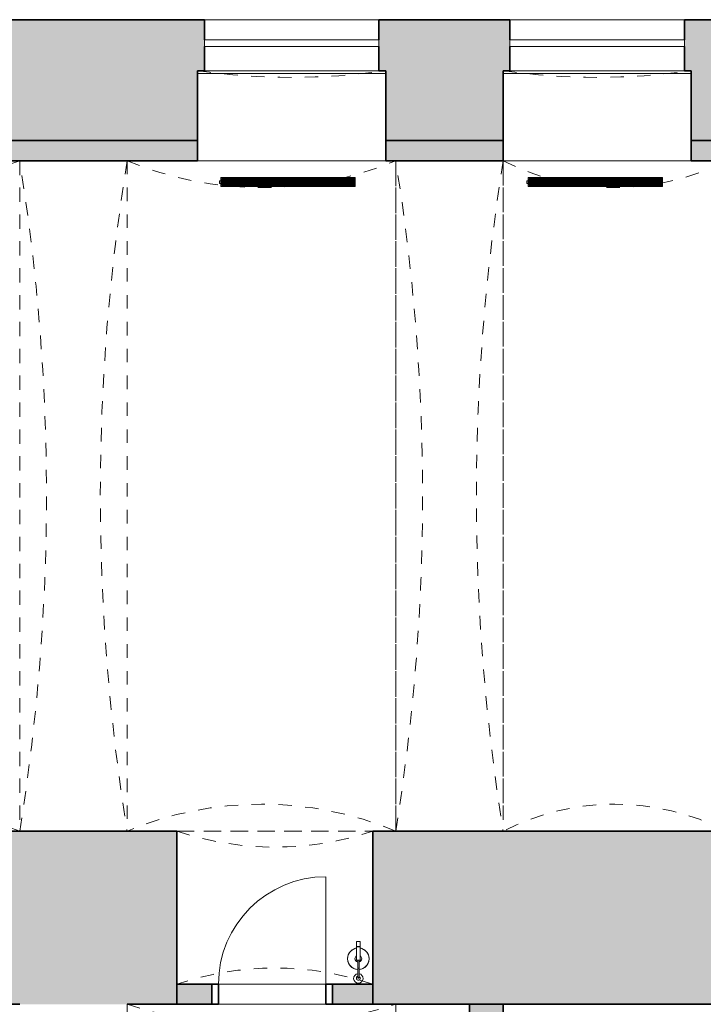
# Model space of a CAD drawing. Header units: metres. Extents: x -0.2 to 46.9, y 0 to 27.9.
# Tile 13 of 15: x 30.8 to 35.9, y 7.4 to 14.7. Entities that reach past the tile are written whole.
import ezdxf

# ---------------------------------------------------------------- set-up
doc = ezdxf.new("R2010")
doc.units = ezdxf.units.M
doc.linetypes.add('AV - Carkovana 2mm', pattern=[0.0027, 0.002, -0.0007])
doc.linetypes.add('AV - Cerch_ 1 tecka 4mm', pattern=[0.006, 0.004, -0.001, 0, -0.001])
for name, color, linetype, lineweight in [('AV-SRAFY', 7, 'Continuous', 35), ('AV-STAVBA', 7, 'Continuous', 18), ('AV-VYBAVENI', 7, 'Continuous', 18)]:
    doc.layers.add(name, color=color, linetype=linetype, lineweight=lineweight)

# ---------------------------------------------------------------- blocks, each defined once
blk = doc.blocks.new('GM_Otvor s klenutým nadpražím - 4990x1950_4050-883161-1PP')
at = {"layer": 'AV-STAVBA', "color": 254, "linetype": 'AV - Cerch_ 1 tecka 4mm', "lineweight": 13, "true_color": 0xcccccc}
for p, q in [((-2.495, 0.4), (2.495, 0.4)), ((2.4115, -0.4), (-2.4115, -0.4))]:
    blk.add_line(p, q, dxfattribs=at)
for centre, start, end in [((0, 15.8626), 260.8339, 279.1661), ((0, -15.8626), 80.8339, 99.1661)]:
    blk.add_arc(centre, 15.6626, start, end, dxfattribs=at)
blk = doc.blocks.new('GM_Otvor s klenutým nadpražím_částečný - 1000x1950-1650419-1PP')
at = {"layer": 'AV-STAVBA', "color": 254, "linetype": 'AV - Cerch_ 1 tecka 4mm', "lineweight": 13, "true_color": 0xcccccc}
for p, q in [((-0.73, 0.645), (0.73, 0.645)), ((0.6465, -0.495), (-0.6465, -0.495))]:
    blk.add_line(p, q, dxfattribs=at)
for centre, start, end in [((0, 2.8054), 251.33, 288.67), ((0, -2.6554), 71.33, 108.67)]:
    blk.add_arc(centre, 2.2804, start, end, dxfattribs=at)
blk = doc.blocks.new('DO_1-L_Ocel_ - 800x1970_150-925843-1PP')
at = {"layer": 'AV-STAVBA', "color": 254, "true_color": 0xcccccc}
for p, q in [((0.4, 0.875), (0.4, 0.075)), ((-0.4, 0.075), (0.4, 0.075)), ((-0.4, -0.075), (0.4, -0.075))]:
    blk.add_line(p, q, dxfattribs=at)
at = {"layer": 'AV-STAVBA', "color": 254, "linetype": 'AV - Cerch_ 1 tecka 4mm', "true_color": 0xcccccc}
for p, q in [((-0.45, 0.075), (0.45, 0.075)), ((-0.4, 0.075), (0.4, 0.075)), ((-0.45, -0.075), (0.45, -0.075)), ((-0.4, -0.075), (0.4, -0.075))]:
    blk.add_line(p, q, dxfattribs=at)
at = {"layer": 'AV-STAVBA', "color": 254, "lineweight": 35, "true_color": 0xcccccc}
for p, q in [((-0.4, 0.075), (-0.45, 0.075)), ((-0.45, 0.075), (-0.45, -0.075)), ((-0.4, -0.075), (-0.4, 0.075)), ((0.45, 0.075), (0.4, 0.075)), ((0.4, 0.075), (0.4, -0.075)), ((0.45, -0.075), (0.45, 0.075)), ((-0.45, -0.075), (-0.4, -0.075)), ((0.4, -0.075), (0.45, -0.075))]:
    blk.add_line(p, q, dxfattribs=at)
at = {"layer": 'AV-STAVBA', "color": 254, "true_color": 0xcccccc}
blk.add_arc((0.4, 0.075), 0.8, 90, 180, dxfattribs=at)
blk = doc.blocks.new('WI_1-1_sklepní_s příčlemi_s klenutým nadpražím_2x šikmý parapet_ nadpraží - 1300x600-1019331-1PP')
at = {"layer": 'AV-STAVBA', "color": 254, "true_color": 0xcccccc}
for p, q in [((-0.65, 0.375), (0.65, 0.375)), ((-0.65, 0.325), (-0.65, 0.375)), ((0.65, 0.375), (0.65, 0.325)), ((0.65, 0.325), (-0.65, 0.325))]:
    blk.add_line(p, q, dxfattribs=at)
at = {"layer": 'AV-STAVBA', "color": 254, "linetype": 'AV - Carkovana 2mm', "true_color": 0xcccccc}
blk.add_arc((0, 5.0958), 5, 261.95215, 278.04785, dxfattribs=at)
blk = doc.blocks.new('GM_Void_valená klenba - GM_Void_valená klenba-1524404-1PP')
at = {"layer": 'AV-STAVBA', "color": 254, "linetype": 'AV - Cerch_ 1 tecka 4mm', "lineweight": 13, "true_color": 0xcccccc}
for p, q in [((-1, 3.01), (-1, -3.01)), ((-1, 3.01), (1, 3.01)), ((1, 3.01), (1, -3.01)), ((-1, -3.01), (1, -3.01))]:
    blk.add_line(p, q, dxfattribs=at)
for centre, start, end in [((0, 6.0497), 251.79004, 288.20996), ((0, -6.0497), 71.79004, 108.20996)]:
    blk.add_arc(centre, 3.2, start, end, dxfattribs=at)
blk = doc.blocks.new('GM_Void_valená klenba - GM_Void_valená klenba-1524416-1PP')
at = {"layer": 'AV-STAVBA', "color": 254, "linetype": 'AV - Cerch_ 1 tecka 4mm', "lineweight": 13, "true_color": 0xcccccc}
for p, q in [((-0.83, 2.495), (-0.83, -2.495)), ((-0.83, 2.495), (0.83, 2.495)), ((0.83, 2.495), (0.83, -2.495)), ((-0.83, -2.495), (0.83, -2.495))]:
    blk.add_line(p, q, dxfattribs=at)
for centre, start, end in [((0, 4.1147), 242.86788, 297.13212), ((0, -4.1147), 62.86788, 117.13212)]:
    blk.add_arc(centre, 1.82, start, end, dxfattribs=at)
blk = doc.blocks.new('GM_Void_valená klenba - GM_Void_valená klenba-1524417-1PP')
at = {"layer": 'AV-STAVBA', "color": 254, "linetype": 'AV - Cerch_ 1 tecka 4mm', "lineweight": 13, "true_color": 0xcccccc}
for p, q in [((-1, 2.495), (-1, -2.495)), ((-1, 2.495), (1, 2.495)), ((1, 2.495), (1, -2.495)), ((-1, -2.495), (1, -2.495))]:
    blk.add_line(p, q, dxfattribs=at)
for centre, start, end in [((0, 4.895), 247.38014, 292.61986), ((0, -4.895), 67.38014, 112.61986)]:
    blk.add_arc(centre, 2.6, start, end, dxfattribs=at)
blk = doc.blocks.new('GM_Void_valená klenba - GM_Void_valená klenba-1524418-1PP')
at = {"layer": 'AV-STAVBA', "color": 254, "linetype": 'AV - Cerch_ 1 tecka 4mm', "lineweight": 13, "true_color": 0xcccccc}
for p, q in [((-1.115, 2.495), (-1.115, -2.495)), ((-1.115, 2.495), (1.115, 2.495)), ((1.115, 2.495), (1.115, -2.495)), ((-1.115, -2.495), (1.115, -2.495))]:
    blk.add_line(p, q, dxfattribs=at)
for centre, start, end in [((0, 5.5051), 249.67456, 290.32544), ((0, -5.5051), 69.67456, 110.32544)]:
    blk.add_arc(centre, 3.21, start, end, dxfattribs=at)
blk = doc.blocks.new('GM_Hasicí přístroj - Hasici pristroj-V4-1PP')
at = {"layer": 'AV-STAVBA', "color": 254, "lineweight": 13, "true_color": 0xcccccc}
for p, q in [((-0.0421, 0.0036), (-0.1007, 0.0036)), ((-0.0421, 0.0111), (0.0579, 0.0111)), ((-0.0421, 0.0111), (-0.0421, -0.0139)), ((0.0579, 0.0111), (0.0605, 0.0111)), ((0.0579, 0.0111), (0.0579, -0.0139)), ((0.0605, 0.0111), (0.0979, 0.0111)), ((0.0605, 0.0111), (0.0605, -0.0139)), ((0.0979, 0.0111), (0.0979, -0.0139)), ((-0.1007, -0.0064), (-0.0421, -0.0064)), ((0.0579, -0.0139), (-0.0421, -0.0139)), ((0.0605, -0.0139), (0.0579, -0.0139)), ((0.0979, -0.0139), (0.0605, -0.0139))]:
    blk.add_line(p, q, dxfattribs=at)
at = {"layer": 'AV-STAVBA', "color": 254, "lineweight": 13, "true_color": 0xcccccc, "flags": 128}
for points in [[(-0.1007, 0.0036), (-0.1035, 0.0036), (-0.1063, 0.0036), (-0.1092, 0.0036), (-0.112, 0.0036), (-0.1149, 0.0036), (-0.1177, 0.0036), (-0.1205, 0.0036), (-0.1233, 0.0036), (-0.126, 0.0036), (-0.1288, 0.0036), (-0.1315, 0.0036), (-0.1341, 0.0036), (-0.1367, 0.0036), (-0.1393, 0.0036), (-0.1418, 0.0036), (-0.1443, 0.0036), (-0.1467, 0.0036), (-0.149, 0.0036), (-0.1513, 0.0036), (-0.1535, 0.0036), (-0.1556, 0.0036), (-0.1577, 0.0036), (-0.1596, 0.0036), (-0.1615, 0.0036), (-0.1633, 0.0036), (-0.165, 0.0036), (-0.1667, 0.0036), (-0.1682, 0.0036), (-0.1696, 0.0036), (-0.1709, 0.0036), (-0.1714, 0.0036)], [(-0.1714, -0.0064), (-0.1701, -0.0064), (-0.1687, -0.0064), (-0.1673, -0.0064), (-0.1657, -0.0064), (-0.164, -0.0064), (-0.1622, -0.0064), (-0.1604, -0.0064), (-0.1584, -0.0064), (-0.1564, -0.0064), (-0.1543, -0.0064), (-0.1522, -0.0064), (-0.1499, -0.0064), (-0.1476, -0.0064), (-0.1452, -0.0064), (-0.1428, -0.0064), (-0.1403, -0.0064), (-0.1377, -0.0064), (-0.1351, -0.0064), (-0.1325, -0.0064), (-0.1298, -0.0064), (-0.1271, -0.0064), (-0.1244, -0.0064), (-0.1216, -0.0064), (-0.1188, -0.0064), (-0.116, -0.0064), (-0.1131, -0.0064), (-0.1103, -0.0064), (-0.1074, -0.0064), (-0.1046, -0.0064), (-0.1018, -0.0064), (-0.1007, -0.0064)]]:
    blk.add_lwpolyline(points, dxfattribs=at)
at = {"layer": 'AV-STAVBA', "color": 254, "lineweight": 13, "true_color": 0xcccccc}
for centre, radius, start, end in [((-0.0307, -0.0014), 0.08, 90, 176.37662), ((-0.0307, -0.0014), 0.08, 90, 110.02868), ((-0.0307, -0.0014), 0.08, 69.97132, 90), ((-0.0307, -0.0014), 0.08, 9.18677, 90), ((-0.1772, -0.0014), 0.035, 7.23753, 180), ((-0.1764, -0.0014), 0.015, 18.64917, 180), ((-0.1764, -0.0014), 0.015, 165, 180), ((-0.1764, -0.0014), 0.015, 105, 134.93615), ((-0.1714, -0.0014), 0.005, 150, 180), ((-0.1714, -0.0014), 0.005, 90, 120), ((-0.1764, -0.0014), 0.015, 45.06385, 75), ((-0.1764, -0.0014), 0.015, 18.64917, 44.93615), ((-0.0307, -0.0014), 0.08, 159.97132, 176.42822), ((-0.0307, -0.0014), 0.08, 114.97132, 155.02868), ((-0.0307, -0.0014), 0.025, 90, 169.20034), ((-0.0307, -0.0014), 0.025, 30, 90), ((-0.0307, -0.0014), 0.08, 25.74119, 65.02868), ((-0.0307, -0.0014), 0.08, 9.05555, 20.02868), ((-0.1772, -0.0014), 0.035, 180, 351.96894), ((-0.1764, -0.0014), 0.015, 174.95011, 180), ((-0.1764, -0.0014), 0.015, 180, 185.04989), ((-0.1764, -0.0014), 0.015, 180, 224.93615), ((-0.1764, -0.0014), 0.015, 180, 341.97651), ((-0.1764, -0.0014), 0.015, 240, 270), ((-0.1714, -0.0014), 0.005, 180, 210), ((-0.1714, -0.0014), 0.005, 240, 285), ((-0.1764, -0.0014), 0.015, 330, 341.97651), ((-0.0307, -0.0014), 0.08, 183.5619, 200.02868), ((-0.0307, -0.0014), 0.08, 183.6137, 270), ((-0.0307, -0.0014), 0.08, 204.97132, 245.02868), ((-0.0307, -0.0014), 0.025, 190.79953, 270), ((-0.0307, -0.0014), 0.025, 270, 330), ((-0.0307, -0.0014), 0.08, 270, 350.81323), ((-0.0307, -0.0014), 0.08, 294.97132, 334.25881), ((-0.0307, -0.0014), 0.08, 339.97132, 350.94445), ((-0.0307, -0.0014), 0.08, 249.97132, 270), ((-0.0307, -0.0014), 0.08, 270, 290.02868)]:
    blk.add_arc(centre, radius, start, end, dxfattribs=at)
for points, knots in [([(-0.1764, -0.0014), (-0.1764, -0.0009), (-0.1762, 0.0003), (-0.1753, 0.0019), (-0.1742, 0.0028), (-0.1731, 0.0033), (-0.1725, 0.0034), (-0.1723, 0.0035)], [0, 0, 0, 0, 0.1111111, 0.2222222, 0.3333333, 0.3888889, 0.4444444, 0.4444444, 0.4444444, 0.4444444]), ([(-0.1689, -0.0058), (-0.1692, -0.0059), (-0.1697, -0.0062), (-0.1705, -0.0064), (-0.1714, -0.0065), (-0.1723, -0.0064), (-0.1731, -0.0062), (-0.1742, -0.0057), (-0.1753, -0.0047), (-0.1762, -0.0032), (-0.1764, -0.002), (-0.1764, -0.0014)], [0.3333333, 0.3333333, 0.3333333, 0.3333333, 0.3888889, 0.4444444, 0.5, 0.5555556, 0.6111111, 0.6666667, 0.7777778, 0.8888889, 1, 1, 1, 1])]:
    blk.add_open_spline(points, degree=3, knots=knots, dxfattribs=at)
for points in [[(-0.1004, -0.0014), (-0.1004, -0.0009), (-0.1004, 0.0003), (-0.1005, 0.0018), (-0.1005, 0.003), (-0.1006, 0.0034), (-0.1006, 0.0035)], [(-0.1006, -0.0064), (-0.1006, -0.0063), (-0.1005, -0.0059), (-0.1005, -0.0047), (-0.1004, -0.0032), (-0.1004, -0.002), (-0.1004, -0.0014)]]:
    blk.add_open_spline(points, degree=3, dxfattribs=at)
blk = doc.blocks.new('D0089 - 1514 - OÚPSŘ_Benešova_rvt-1-1PP')
at = {"layer": 'AV-SRAFY', "lineweight": 5, "true_color": 0xcccccc}
h = blk.add_hatch(color=254, dxfattribs=at)
h.paths.add_polyline_path([(32.1098, 13.6982), (32.1098, 13.8482), (30.4848, 13.8482), (30.4848, 13.6982), (32.0851, 13.6982)])
h.paths.add_polyline_path([(36.8448, 13.6982), (36.8448, 13.8482), (35.7848, 13.8482), (35.7848, 13.6982), (36.6248, 13.6982)])
h.paths.add_polyline_path([(34.3848, 13.6982), (34.3848, 13.8482), (33.5098, 13.8482), (33.5098, 13.6982), (34.3504, 13.6982)])
h.paths.add_polyline_path([(22.2948, 13.6982), (22.8198, 13.6982), (22.8198, 13.8482), (22.3279, 13.8482), (22.3279, 14.7482), (17.1148, 14.7482), (17.1148, 13.6982), (22.186, 13.6982)])
h.paths.add_polyline_path([(25.5408, 13.6982), (26.1398, 13.6982), (26.1398, 13.8482), (24.1198, 13.8482), (24.1198, 13.6982), (25.2348, 13.6982)])
h.paths.add_polyline_path([(29.0646, 13.6982), (29.0848, 13.6982), (29.0848, 13.8482), (27.4398, 13.8482), (27.4398, 13.6982), (28.5612, 13.6982)])
h = blk.add_hatch(color=254, dxfattribs=at)
h.paths.add_polyline_path([(38.9148, 13.8482), (38.9148, 14.7482), (35.7348, 14.7482), (35.7348, 14.3682), (35.7848, 14.3682), (35.7848, 13.8482), (37.6225, 13.8482)])
h.paths.add_polyline_path([(33.5098, 13.8482), (34.3848, 13.8482), (34.3848, 14.3682), (34.4348, 14.3682), (34.4348, 14.7482), (33.4598, 14.7482), (33.4598, 14.3682), (33.5098, 14.3682), (33.5098, 14.1471)])
h.paths.add_polyline_path([(32.1098, 13.8482), (32.1098, 14.3682), (32.1598, 14.3682), (32.1598, 14.7482), (30.4348, 14.7482), (30.4348, 14.3682), (30.4848, 14.3682), (30.4848, 13.8482), (32.0851, 13.8482)])
h.paths.add_polyline_path([(29.0646, 13.8482), (29.0848, 13.8482), (29.0848, 14.3682), (29.1348, 14.3682), (29.1348, 14.7482), (27.4398, 14.7482), (27.4398, 13.8482), (28.5612, 13.8482)])
h.paths.add_polyline_path([(26.0442, 13.8482), (26.1398, 13.8482), (26.1398, 14.7482), (23.5198, 14.7482), (23.5198, 14.3682), (24.1198, 14.3682), (24.1198, 13.8482), (25.5408, 13.8482)])
h.paths.add_polyline_path([(22.3279, 13.8482), (22.8198, 13.8482), (22.8198, 14.7482), (22.3279, 14.7482)])
at = {"layer": 'AV-SRAFY', "lineweight": 18, "true_color": 0xcccccc}
h = blk.add_hatch(color=254, dxfattribs=at)
h.paths.add_polyline_path([(36.8448, 7.4182), (36.8448, 8.7082), (34.3848, 8.7082), (34.3848, 7.4182), (35.6089, 7.4182)])
h.paths.add_polyline_path([(30.7848, 7.4182), (30.7848, 8.7082), (30.6748, 8.7082), (30.6748, 7.4182)])
h.paths.add_polyline_path([(22.4348, 7.4182), (24.6748, 7.4182), (24.6748, 8.7082), (17.9148, 8.7082), (17.9148, 7.4182), (21.5648, 7.4182)])
h.paths.add_polyline_path([(25.5408, 7.4182), (27.7548, 7.4182), (27.7548, 8.7082), (25.4748, 8.7082), (25.4748, 7.4182)])
h.paths.add_polyline_path([(28.5548, 7.4182), (28.9948, 7.4182), (28.9948, 8.7082), (28.5548, 8.7082)])
h.paths.add_polyline_path([(31.5848, 7.4182), (31.9548, 7.4182), (31.9548, 8.7082), (31.5848, 8.7082), (31.5848, 7.6486)])
h.paths.add_polyline_path([(33.4148, 7.4182), (33.5848, 7.4182), (33.5848, 8.7082), (33.4148, 8.7082), (33.4148, 7.6486)])
at = {"layer": 'AV-SRAFY', "lineweight": 5, "true_color": 0xcccccc}
for points in [[(30.7848, 7.4182), (31.5848, 7.4182), (31.5848, 8.7082), (30.7848, 8.7082)], [(33.5953, 7.4182), (34.3848, 7.4182), (34.3848, 8.7082), (33.5848, 8.7082), (33.5848, 7.4182)], [(34.1348, 1.3982), (34.3848, 1.3982), (34.3848, 7.4182), (34.1348, 7.4182), (34.1348, 3.3162)]]:
    blk.add_hatch(color=254, dxfattribs=at).paths.add_polyline_path(points)
at = {"layer": 'AV-SRAFY', "lineweight": 18, "true_color": 0xcccccc}
h = blk.add_hatch(color=254, dxfattribs=at)
h.paths.add_polyline_path([(32.2148, 7.4182), (32.2148, 7.5682), (31.9548, 7.5682), (31.9548, 7.4182)])
h.paths.add_polyline_path([(33.3436, 7.4182), (33.4148, 7.4182), (33.4148, 7.5682), (33.1148, 7.5682), (33.1148, 7.4182)])
at = {"layer": 'AV-STAVBA', "color": 254, "lineweight": 35, "true_color": 0xcccccc}
for p, q in [((30.4348, 14.7482), (32.1598, 14.7482)), ((32.1598, 14.7482), (32.1598, 14.5982)), ((33.4598, 14.7482), (34.4348, 14.7482)), ((33.4598, 14.7482), (33.4598, 14.5982)), ((34.4348, 14.7482), (34.4348, 14.5982)), ((38.9148, 14.7482), (35.7348, 14.7482)), ((35.7348, 14.7482), (35.7348, 14.5982)), ((32.1598, 14.5482), (32.1598, 14.3682)), ((33.4598, 14.5482), (33.4598, 14.3682)), ((34.4348, 14.5482), (34.4348, 14.3682)), ((35.7348, 14.5482), (35.7348, 14.3682)), ((32.1598, 14.3682), (32.1098, 14.3682)), ((32.1098, 13.8482), (32.1098, 14.3682)), ((33.4598, 14.3682), (33.5098, 14.3682)), ((33.5098, 14.3682), (33.5098, 13.8482)), ((34.4348, 14.3682), (34.3848, 14.3682)), ((34.3848, 13.8482), (34.3848, 14.3682)), ((35.7348, 14.3682), (35.7848, 14.3682)), ((35.7848, 14.3682), (35.7848, 13.8482)), ((30.4848, 13.8482), (32.1098, 13.8482)), ((32.1098, 13.6982), (32.1098, 13.8482)), ((33.5098, 13.6982), (33.5098, 13.8482)), ((33.5098, 13.8482), (34.3848, 13.8482)), ((34.3848, 13.6982), (34.3848, 13.8482)), ((35.7848, 13.6982), (35.7848, 13.8482)), ((35.7848, 13.8482), (36.6248, 13.8482)), ((32.1098, 13.6982), (30.4848, 13.6982)), ((34.3848, 13.6982), (33.5098, 13.6982)), ((36.3648, 13.6982), (35.7848, 13.6982)), ((30.7848, 8.7082), (30.6748, 8.7082)), ((31.5848, 8.7082), (30.7848, 8.7082)), ((31.9548, 8.7082), (31.5848, 8.7082)), ((31.9548, 7.4182), (31.9548, 8.7082)), ((33.5848, 8.7082), (33.4148, 8.7082)), ((33.4148, 8.7082), (33.4148, 7.4182)), ((34.3848, 8.7082), (33.5848, 8.7082)), ((36.3648, 8.7082), (34.3848, 8.7082)), ((32.2148, 7.5682), (31.9548, 7.5682)), ((31.9548, 7.5682), (31.9548, 7.4182)), ((32.2148, 7.4182), (32.2148, 7.5682)), ((33.4148, 7.5682), (33.1148, 7.5682)), ((33.1148, 7.5682), (33.1148, 7.4182)), ((33.4148, 7.4182), (33.4148, 7.5682)), ((30.6748, 7.4182), (30.7848, 7.4182)), ((31.5848, 7.4182), (31.9548, 7.4182)), ((31.9548, 7.4182), (32.2148, 7.4182)), ((33.1148, 7.4182), (33.4148, 7.4182)), ((33.4148, 7.4182), (33.5848, 7.4182)), ((34.3848, 7.4182), (33.5848, 7.4182)), ((34.1348, 7.4182), (34.1348, 1.3982)), ((34.3848, 7.4182), (34.1348, 7.4182)), ((34.3848, 7.4182), (36.8448, 7.4182)), ((34.3848, 1.3982), (34.3848, 7.4182))]:
    blk.add_line(p, q, dxfattribs=at)
at = {"layer": 'AV-STAVBA', "color": 254, "true_color": 0xcccccc}
for p, q in [((32.1598, 14.7482), (33.4598, 14.7482)), ((34.4348, 14.7482), (35.7348, 14.7482)), ((32.1598, 14.3682), (33.4598, 14.3682)), ((34.4348, 14.3682), (35.7348, 14.3682)), ((32.1098, 14.3482), (33.5098, 14.3482)), ((34.3848, 14.3482), (35.7848, 14.3482)), ((33.5098, 13.6982), (32.1098, 13.6982)), ((35.7848, 13.6982), (34.3848, 13.6982)), ((32.2648, 7.5682), (33.0648, 7.5682)), ((33.0648, 7.4182), (32.2648, 7.4182))]:
    blk.add_line(p, q, dxfattribs=at)
at = {"layer": 'AV-STAVBA', "color": 254, "linetype": 'AV - Cerch_ 1 tecka 4mm', "lineweight": 13, "true_color": 0xcccccc}
for name, p in [('WI_1-1_sklepní_s příčlemi_s klenutým nadpražím_2x šikmý parapet_ nadpraží - 1300x600-1019331-1PP', (32.8098, 14.2232)), ('WI_1-1_sklepní_s příčlemi_s klenutým nadpražím_2x šikmý parapet_ nadpraží - 1300x600-1019331-1PP', (35.0848, 14.2232)), ('GM_Void_valená klenba - GM_Void_valená klenba-1524418-1PP', (29.6698, 11.2032)), ('GM_Void_valená klenba - GM_Void_valená klenba-1524417-1PP', (32.5848, 11.2032)), ('GM_Void_valená klenba - GM_Void_valená klenba-1524416-1PP', (35.2148, 11.2032)), ('GM_Otvor s klenutým nadpražím_částečný - 1000x1950-1650419-1PP', (32.6848, 8.0632)), ('DO_1-L_Ocel_ - 800x1970_150-925843-1PP', (32.6648, 7.4932)), ('GM_Void_valená klenba - GM_Void_valená klenba-1524404-1PP', (32.5848, 4.4082))]:
    blk.add_blockref(name, p, dxfattribs=at)
for name, p, rotation in [('GM_Otvor s klenutým nadpražím - 4990x1950_4050-883161-1PP', (31.1848, 11.2032), 269.9999999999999), ('GM_Otvor s klenutým nadpražím - 4990x1950_4050-883161-1PP', (33.9848, 11.2032), 89.99999999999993), ('GM_Hasicí přístroj - Hasici pristroj-V4-1PP', (33.3048, 7.7882), 89.9999999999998)]:
    blk.add_blockref(name, p, dxfattribs=dict(at, rotation=rotation))
blk = doc.blocks.new('PF_Deskový radiátor_připojení boční - 1000_500_66-861089-1PP')
at = {"layer": 'AV-VYBAVENI', "color": 5, "true_color": 0x0000ff}
for p, q in [((-0.5, 0.01), (-0.51, 0.01)), ((-0.51, 0.01), (-0.51, -0.01)), ((-0.51, 0.01), (-0.51, 0.0097)), ((-0.5, 0.01), (-0.51, 0.01)), ((-0.51, 0.01), (-0.51, 0.0097)), ((-0.51, 0.01), (-0.51, 0.0097)), ((0.5, 0.033), (-0.5, 0.033)), ((-0.5, 0.033), (-0.5, -0.033)), ((-0.493, -0.026), (-0.493, 0.026)), ((-0.493, 0.026), (0.493, 0.026)), ((-0.483, 0.026), (-0.486, 0.026)), ((-0.486, 0.026), (-0.486, -0.026)), ((-0.483, -0.026), (-0.483, 0.026)), ((-0.4745, 0.026), (-0.4775, 0.026)), ((-0.4775, 0.026), (-0.4775, -0.026)), ((-0.4745, -0.026), (-0.4745, 0.026)), ((-0.466, 0.026), (-0.469, 0.026)), ((-0.469, 0.026), (-0.469, -0.026)), ((-0.466, -0.026), (-0.466, 0.026)), ((-0.4575, 0.026), (-0.4605, 0.026)), ((-0.4605, 0.026), (-0.4605, -0.026)), ((-0.4575, -0.026), (-0.4575, 0.026)), ((-0.449, 0.026), (-0.452, 0.026)), ((-0.452, 0.026), (-0.452, -0.026)), ((-0.449, -0.026), (-0.449, 0.026)), ((-0.4405, 0.026), (-0.4435, 0.026)), ((-0.4435, 0.026), (-0.4435, -0.026)), ((-0.4405, -0.026), (-0.4405, 0.026)), ((-0.432, 0.026), (-0.435, 0.026)), ((-0.435, 0.026), (-0.435, -0.026)), ((-0.432, -0.026), (-0.432, 0.026)), ((-0.4235, 0.026), (-0.4265, 0.026)), ((-0.4265, 0.026), (-0.4265, -0.026)), ((-0.4235, -0.026), (-0.4235, 0.026)), ((-0.415, 0.026), (-0.418, 0.026)), ((-0.418, 0.026), (-0.418, -0.026)), ((-0.415, -0.026), (-0.415, 0.026)), ((-0.4065, 0.026), (-0.4095, 0.026)), ((-0.4095, 0.026), (-0.4095, -0.026)), ((-0.4065, -0.026), (-0.4065, 0.026)), ((-0.398, 0.026), (-0.401, 0.026)), ((-0.401, 0.026), (-0.401, -0.026)), ((-0.398, -0.026), (-0.398, 0.026)), ((-0.3895, 0.026), (-0.3925, 0.026)), ((-0.3925, 0.026), (-0.3925, -0.026)), ((-0.3895, -0.026), (-0.3895, 0.026)), ((-0.381, 0.026), (-0.384, 0.026)), ((-0.384, 0.026), (-0.384, -0.026)), ((-0.381, -0.026), (-0.381, 0.026)), ((-0.3725, 0.026), (-0.3755, 0.026)), ((-0.3755, 0.026), (-0.3755, -0.026)), ((-0.3725, -0.026), (-0.3725, 0.026)), ((-0.364, 0.026), (-0.367, 0.026)), ((-0.367, 0.026), (-0.367, -0.026)), ((-0.364, -0.026), (-0.364, 0.026)), ((-0.3555, 0.026), (-0.3585, 0.026)), ((-0.3585, 0.026), (-0.3585, -0.026)), ((-0.3555, -0.026), (-0.3555, 0.026)), ((-0.347, 0.026), (-0.35, 0.026)), ((-0.35, 0.026), (-0.35, -0.026)), ((-0.347, -0.026), (-0.347, 0.026)), ((-0.3385, 0.026), (-0.3415, 0.026)), ((-0.3415, 0.026), (-0.3415, -0.026)), ((-0.3385, -0.026), (-0.3385, 0.026)), ((-0.33, 0.026), (-0.333, 0.026)), ((-0.333, 0.026), (-0.333, -0.026)), ((-0.33, -0.026), (-0.33, 0.026)), ((-0.3215, 0.026), (-0.3245, 0.026)), ((-0.3245, 0.026), (-0.3245, -0.026)), ((-0.3215, -0.026), (-0.3215, 0.026)), ((-0.313, 0.026), (-0.316, 0.026)), ((-0.316, 0.026), (-0.316, -0.026)), ((-0.313, -0.026), (-0.313, 0.026)), ((-0.3045, 0.026), (-0.3075, 0.026)), ((-0.3075, 0.026), (-0.3075, -0.026)), ((-0.3045, -0.026), (-0.3045, 0.026)), ((-0.296, 0.026), (-0.299, 0.026)), ((-0.299, 0.026), (-0.299, -0.026)), ((-0.296, -0.026), (-0.296, 0.026)), ((-0.2875, 0.026), (-0.2905, 0.026)), ((-0.2905, 0.026), (-0.2905, -0.026)), ((-0.2875, -0.026), (-0.2875, 0.026)), ((-0.279, 0.026), (-0.282, 0.026)), ((-0.282, 0.026), (-0.282, -0.026)), ((-0.279, -0.026), (-0.279, 0.026)), ((-0.2705, 0.026), (-0.2735, 0.026)), ((-0.2735, 0.026), (-0.2735, -0.026)), ((-0.2705, -0.026), (-0.2705, 0.026)), ((-0.262, 0.026), (-0.265, 0.026)), ((-0.265, 0.026), (-0.265, -0.026)), ((-0.262, -0.026), (-0.262, 0.026)), ((-0.2535, 0.026), (-0.2565, 0.026)), ((-0.2565, 0.026), (-0.2565, -0.026)), ((-0.2535, -0.026), (-0.2535, 0.026)), ((-0.245, 0.026), (-0.248, 0.026)), ((-0.248, 0.026), (-0.248, -0.026)), ((-0.245, -0.026), (-0.245, 0.026)), ((-0.2365, 0.026), (-0.2395, 0.026)), ((-0.2395, 0.026), (-0.2395, -0.026)), ((-0.2365, -0.026), (-0.2365, 0.026)), ((-0.228, 0.026), (-0.231, 0.026)), ((-0.231, 0.026), (-0.231, -0.026)), ((-0.228, -0.026), (-0.228, 0.026)), ((-0.2195, 0.026), (-0.2225, 0.026)), ((-0.2225, 0.026), (-0.2225, -0.026)), ((-0.2195, -0.026), (-0.2195, 0.026)), ((-0.211, 0.026), (-0.214, 0.026)), ((-0.214, 0.026), (-0.214, -0.026)), ((-0.211, -0.026), (-0.211, 0.026)), ((-0.2025, 0.026), (-0.2055, 0.026)), ((-0.2055, 0.026), (-0.2055, -0.026)), ((-0.2025, -0.026), (-0.2025, 0.026)), ((-0.194, 0.026), (-0.197, 0.026)), ((-0.197, 0.026), (-0.197, -0.026)), ((-0.194, -0.026), (-0.194, 0.026)), ((-0.1855, 0.026), (-0.1885, 0.026)), ((-0.1885, 0.026), (-0.1885, -0.026)), ((-0.1855, -0.026), (-0.1855, 0.026)), ((-0.177, 0.026), (-0.18, 0.026)), ((-0.18, 0.026), (-0.18, -0.026)), ((-0.177, -0.026), (-0.177, 0.026)), ((-0.1685, 0.026), (-0.1715, 0.026)), ((-0.1715, 0.026), (-0.1715, -0.026)), ((-0.1685, -0.026), (-0.1685, 0.026)), ((-0.16, 0.026), (-0.163, 0.026)), ((-0.163, 0.026), (-0.163, -0.026)), ((-0.16, -0.026), (-0.16, 0.026)), ((-0.1515, 0.026), (-0.1545, 0.026)), ((-0.1545, 0.026), (-0.1545, -0.026)), ((-0.1515, -0.026), (-0.1515, 0.026)), ((-0.143, 0.026), (-0.146, 0.026)), ((-0.146, 0.026), (-0.146, -0.026)), ((-0.143, -0.026), (-0.143, 0.026)), ((-0.1345, 0.026), (-0.1375, 0.026)), ((-0.1375, 0.026), (-0.1375, -0.026)), ((-0.1345, -0.026), (-0.1345, 0.026)), ((-0.126, 0.026), (-0.129, 0.026)), ((-0.129, 0.026), (-0.129, -0.026)), ((-0.126, -0.026), (-0.126, 0.026)), ((-0.1175, 0.026), (-0.1205, 0.026)), ((-0.1205, 0.026), (-0.1205, -0.026)), ((-0.1175, -0.026), (-0.1175, 0.026)), ((-0.109, 0.026), (-0.112, 0.026)), ((-0.112, 0.026), (-0.112, -0.026)), ((-0.109, -0.026), (-0.109, 0.026)), ((-0.1005, 0.026), (-0.1035, 0.026)), ((-0.1035, 0.026), (-0.1035, -0.026)), ((-0.1005, -0.026), (-0.1005, 0.026)), ((-0.092, 0.026), (-0.095, 0.026)), ((-0.095, 0.026), (-0.095, -0.026)), ((-0.092, -0.026), (-0.092, 0.026)), ((-0.0835, 0.026), (-0.0865, 0.026)), ((-0.0865, 0.026), (-0.0865, -0.026)), ((-0.0835, -0.026), (-0.0835, 0.026)), ((-0.075, 0.026), (-0.078, 0.026)), ((-0.078, 0.026), (-0.078, -0.026)), ((-0.075, -0.026), (-0.075, 0.026)), ((-0.0665, 0.026), (-0.0695, 0.026)), ((-0.0695, 0.026), (-0.0695, -0.026)), ((-0.0665, -0.026), (-0.0665, 0.026)), ((-0.058, 0.026), (-0.061, 0.026)), ((-0.061, 0.026), (-0.061, -0.026)), ((-0.058, -0.026), (-0.058, 0.026)), ((-0.0495, 0.026), (-0.0525, 0.026)), ((-0.0525, 0.026), (-0.0525, -0.026)), ((-0.0495, -0.026), (-0.0495, 0.026)), ((-0.041, 0.026), (-0.044, 0.026)), ((-0.044, 0.026), (-0.044, -0.026)), ((-0.041, -0.026), (-0.041, 0.026)), ((-0.0325, 0.026), (-0.0355, 0.026)), ((-0.0355, 0.026), (-0.0355, -0.026)), ((-0.0325, -0.026), (-0.0325, 0.026)), ((-0.024, 0.026), (-0.027, 0.026)), ((-0.027, 0.026), (-0.027, -0.026)), ((-0.024, -0.026), (-0.024, 0.026)), ((-0.0155, 0.026), (-0.0185, 0.026)), ((-0.0185, 0.026), (-0.0185, -0.026)), ((-0.0155, -0.026), (-0.0155, 0.026)), ((-0.007, 0.026), (-0.01, 0.026)), ((-0.01, 0.026), (-0.01, -0.026)), ((-0.007, -0.026), (-0.007, 0.026)), ((0.0015, 0.026), (-0.0015, 0.026)), ((-0.0015, 0.026), (-0.0015, -0.026)), ((0.0015, -0.026), (0.0015, 0.026)), ((0.01, 0.026), (0.007, 0.026)), ((0.007, 0.026), (0.007, -0.026)), ((0.01, -0.026), (0.01, 0.026)), ((0.0185, 0.026), (0.0155, 0.026)), ((0.0155, 0.026), (0.0155, -0.026)), ((0.0185, -0.026), (0.0185, 0.026)), ((0.027, 0.026), (0.024, 0.026)), ((0.024, 0.026), (0.024, -0.026)), ((0.027, -0.026), (0.027, 0.026)), ((0.0355, 0.026), (0.0325, 0.026)), ((0.0325, 0.026), (0.0325, -0.026)), ((0.0355, -0.026), (0.0355, 0.026)), ((0.044, 0.026), (0.041, 0.026)), ((0.041, 0.026), (0.041, -0.026)), ((0.044, -0.026), (0.044, 0.026)), ((0.0525, 0.026), (0.0495, 0.026)), ((0.0495, 0.026), (0.0495, -0.026)), ((0.0525, -0.026), (0.0525, 0.026)), ((0.061, 0.026), (0.058, 0.026)), ((0.058, 0.026), (0.058, -0.026)), ((0.061, -0.026), (0.061, 0.026)), ((0.0695, 0.026), (0.0665, 0.026)), ((0.0665, 0.026), (0.0665, -0.026)), ((0.0695, -0.026), (0.0695, 0.026)), ((0.078, 0.026), (0.075, 0.026)), ((0.075, 0.026), (0.075, -0.026)), ((0.078, -0.026), (0.078, 0.026)), ((0.0865, 0.026), (0.0835, 0.026)), ((0.0835, 0.026), (0.0835, -0.026)), ((0.0865, -0.026), (0.0865, 0.026)), ((0.095, 0.026), (0.092, 0.026)), ((0.092, 0.026), (0.092, -0.026)), ((0.095, -0.026), (0.095, 0.026)), ((0.1035, 0.026), (0.1005, 0.026)), ((0.1005, 0.026), (0.1005, -0.026)), ((0.1035, -0.026), (0.1035, 0.026)), ((0.112, 0.026), (0.109, 0.026)), ((0.109, 0.026), (0.109, -0.026)), ((0.112, -0.026), (0.112, 0.026)), ((0.1205, 0.026), (0.1175, 0.026)), ((0.1175, 0.026), (0.1175, -0.026)), ((0.1205, -0.026), (0.1205, 0.026)), ((0.129, 0.026), (0.126, 0.026)), ((0.126, 0.026), (0.126, -0.026)), ((0.129, -0.026), (0.129, 0.026)), ((0.1375, 0.026), (0.1345, 0.026)), ((0.1345, 0.026), (0.1345, -0.026)), ((0.1375, -0.026), (0.1375, 0.026)), ((0.146, 0.026), (0.143, 0.026)), ((0.143, 0.026), (0.143, -0.026)), ((0.146, -0.026), (0.146, 0.026)), ((0.1545, 0.026), (0.1515, 0.026)), ((0.1515, 0.026), (0.1515, -0.026)), ((0.1545, -0.026), (0.1545, 0.026)), ((0.163, 0.026), (0.16, 0.026)), ((0.16, 0.026), (0.16, -0.026)), ((0.163, -0.026), (0.163, 0.026)), ((0.1715, 0.026), (0.1685, 0.026)), ((0.1685, 0.026), (0.1685, -0.026)), ((0.1715, -0.026), (0.1715, 0.026)), ((0.18, 0.026), (0.177, 0.026)), ((0.177, 0.026), (0.177, -0.026)), ((0.18, -0.026), (0.18, 0.026)), ((0.1885, 0.026), (0.1855, 0.026)), ((0.1855, 0.026), (0.1855, -0.026)), ((0.1885, -0.026), (0.1885, 0.026)), ((0.197, 0.026), (0.194, 0.026)), ((0.194, 0.026), (0.194, -0.026)), ((0.197, -0.026), (0.197, 0.026)), ((0.2055, 0.026), (0.2025, 0.026)), ((0.2025, 0.026), (0.2025, -0.026)), ((0.2055, -0.026), (0.2055, 0.026)), ((0.214, 0.026), (0.211, 0.026)), ((0.211, 0.026), (0.211, -0.026)), ((0.214, -0.026), (0.214, 0.026)), ((0.2225, 0.026), (0.2195, 0.026)), ((0.2195, 0.026), (0.2195, -0.026)), ((0.2225, -0.026), (0.2225, 0.026)), ((0.231, 0.026), (0.228, 0.026)), ((0.228, 0.026), (0.228, -0.026)), ((0.231, -0.026), (0.231, 0.026)), ((0.2395, 0.026), (0.2365, 0.026)), ((0.2365, 0.026), (0.2365, -0.026)), ((0.2395, -0.026), (0.2395, 0.026)), ((0.248, 0.026), (0.245, 0.026)), ((0.245, 0.026), (0.245, -0.026)), ((0.248, -0.026), (0.248, 0.026)), ((0.2565, 0.026), (0.2535, 0.026)), ((0.2535, 0.026), (0.2535, -0.026)), ((0.2565, -0.026), (0.2565, 0.026)), ((0.265, 0.026), (0.262, 0.026)), ((0.262, 0.026), (0.262, -0.026)), ((0.265, -0.026), (0.265, 0.026)), ((0.2735, 0.026), (0.2705, 0.026)), ((0.2705, 0.026), (0.2705, -0.026)), ((0.2735, -0.026), (0.2735, 0.026)), ((0.282, 0.026), (0.279, 0.026)), ((0.279, 0.026), (0.279, -0.026)), ((0.282, -0.026), (0.282, 0.026)), ((0.2905, 0.026), (0.2875, 0.026)), ((0.2875, 0.026), (0.2875, -0.026)), ((0.2905, -0.026), (0.2905, 0.026)), ((0.299, 0.026), (0.296, 0.026)), ((0.296, 0.026), (0.296, -0.026)), ((0.299, -0.026), (0.299, 0.026)), ((0.3075, 0.026), (0.3045, 0.026)), ((0.3045, 0.026), (0.3045, -0.026)), ((0.3075, -0.026), (0.3075, 0.026)), ((0.316, 0.026), (0.313, 0.026)), ((0.313, 0.026), (0.313, -0.026)), ((0.316, -0.026), (0.316, 0.026)), ((0.3245, 0.026), (0.3215, 0.026)), ((0.3215, 0.026), (0.3215, -0.026)), ((0.3245, -0.026), (0.3245, 0.026)), ((0.333, 0.026), (0.33, 0.026)), ((0.33, 0.026), (0.33, -0.026)), ((0.333, -0.026), (0.333, 0.026)), ((0.3415, 0.026), (0.3385, 0.026)), ((0.3385, 0.026), (0.3385, -0.026)), ((0.3415, -0.026), (0.3415, 0.026)), ((0.35, 0.026), (0.347, 0.026)), ((0.347, 0.026), (0.347, -0.026)), ((0.35, -0.026), (0.35, 0.026)), ((0.3585, 0.026), (0.3555, 0.026)), ((0.3555, 0.026), (0.3555, -0.026)), ((0.3585, -0.026), (0.3585, 0.026)), ((0.367, 0.026), (0.364, 0.026)), ((0.364, 0.026), (0.364, -0.026)), ((0.367, -0.026), (0.367, 0.026)), ((0.3755, 0.026), (0.3725, 0.026)), ((0.3725, 0.026), (0.3725, -0.026)), ((0.3755, -0.026), (0.3755, 0.026)), ((0.384, 0.026), (0.381, 0.026)), ((0.381, 0.026), (0.381, -0.026)), ((0.384, -0.026), (0.384, 0.026)), ((0.3925, 0.026), (0.3895, 0.026)), ((0.3895, 0.026), (0.3895, -0.026)), ((0.3925, -0.026), (0.3925, 0.026)), ((0.401, 0.026), (0.398, 0.026)), ((0.398, 0.026), (0.398, -0.026)), ((0.401, -0.026), (0.401, 0.026)), ((0.4095, 0.026), (0.4065, 0.026)), ((0.4065, 0.026), (0.4065, -0.026)), ((0.4095, -0.026), (0.4095, 0.026)), ((0.418, 0.026), (0.415, 0.026)), ((0.415, 0.026), (0.415, -0.026)), ((0.418, -0.026), (0.418, 0.026)), ((0.4265, 0.026), (0.4235, 0.026)), ((0.4235, 0.026), (0.4235, -0.026)), ((0.4265, -0.026), (0.4265, 0.026)), ((0.435, 0.026), (0.432, 0.026)), ((0.432, 0.026), (0.432, -0.026)), ((0.435, -0.026), (0.435, 0.026)), ((0.4435, 0.026), (0.4405, 0.026)), ((0.4405, 0.026), (0.4405, -0.026)), ((0.4435, -0.026), (0.4435, 0.026)), ((0.452, 0.026), (0.449, 0.026)), ((0.449, 0.026), (0.449, -0.026)), ((0.452, -0.026), (0.452, 0.026)), ((0.4605, 0.026), (0.4575, 0.026)), ((0.4575, 0.026), (0.4575, -0.026)), ((0.4605, -0.026), (0.4605, 0.026)), ((0.469, 0.026), (0.466, 0.026)), ((0.466, 0.026), (0.466, -0.026)), ((0.469, -0.026), (0.469, 0.026)), ((0.4775, 0.026), (0.4745, 0.026)), ((0.4745, 0.026), (0.4745, -0.026)), ((0.4775, -0.026), (0.4775, 0.026)), ((0.486, 0.026), (0.483, 0.026)), ((0.483, 0.026), (0.483, -0.026)), ((0.486, -0.026), (0.486, 0.026)), ((0.4945, 0.026), (0.4915, 0.026)), ((0.4915, 0.026), (0.4915, -0.026)), ((0.493, 0.026), (0.493, -0.026)), ((0.4945, -0.026), (0.4945, 0.026)), ((0.5, -0.033), (0.5, 0.033)), ((-0.51, -0.0097), (-0.51, -0.01)), ((-0.51, -0.0097), (-0.51, -0.01)), ((-0.51, -0.0097), (-0.51, -0.01)), ((-0.51, -0.01), (-0.5, -0.01)), ((-0.51, -0.01), (-0.5, -0.01)), ((-0.5, -0.033), (0.5, -0.033)), ((0.493, -0.026), (-0.493, -0.026)), ((-0.486, -0.026), (-0.483, -0.026)), ((-0.4775, -0.026), (-0.4745, -0.026)), ((-0.469, -0.026), (-0.466, -0.026)), ((-0.4605, -0.026), (-0.4575, -0.026)), ((-0.452, -0.026), (-0.449, -0.026)), ((-0.4435, -0.026), (-0.4405, -0.026)), ((-0.435, -0.026), (-0.432, -0.026)), ((-0.4265, -0.026), (-0.4235, -0.026)), ((-0.418, -0.026), (-0.415, -0.026)), ((-0.4095, -0.026), (-0.4065, -0.026)), ((-0.401, -0.026), (-0.398, -0.026)), ((-0.3925, -0.026), (-0.3895, -0.026)), ((-0.384, -0.026), (-0.381, -0.026)), ((-0.3755, -0.026), (-0.3725, -0.026)), ((-0.367, -0.026), (-0.364, -0.026)), ((-0.3585, -0.026), (-0.3555, -0.026)), ((-0.35, -0.026), (-0.347, -0.026)), ((-0.3415, -0.026), (-0.3385, -0.026)), ((-0.333, -0.026), (-0.33, -0.026)), ((-0.3245, -0.026), (-0.3215, -0.026)), ((-0.316, -0.026), (-0.313, -0.026)), ((-0.3075, -0.026), (-0.3045, -0.026)), ((-0.299, -0.026), (-0.296, -0.026)), ((-0.2905, -0.026), (-0.2875, -0.026)), ((-0.282, -0.026), (-0.279, -0.026)), ((-0.2735, -0.026), (-0.2705, -0.026)), ((-0.265, -0.026), (-0.262, -0.026)), ((-0.2565, -0.026), (-0.2535, -0.026)), ((-0.248, -0.026), (-0.245, -0.026)), ((-0.2395, -0.026), (-0.2365, -0.026)), ((-0.231, -0.026), (-0.228, -0.026)), ((-0.2225, -0.026), (-0.2195, -0.026)), ((-0.214, -0.026), (-0.211, -0.026)), ((-0.2055, -0.026), (-0.2025, -0.026)), ((-0.197, -0.026), (-0.194, -0.026)), ((-0.1885, -0.026), (-0.1855, -0.026)), ((-0.18, -0.026), (-0.177, -0.026)), ((-0.1715, -0.026), (-0.1685, -0.026)), ((-0.163, -0.026), (-0.16, -0.026)), ((-0.1545, -0.026), (-0.1515, -0.026)), ((-0.146, -0.026), (-0.143, -0.026)), ((-0.1375, -0.026), (-0.1345, -0.026)), ((-0.129, -0.026), (-0.126, -0.026)), ((-0.1205, -0.026), (-0.1175, -0.026)), ((-0.112, -0.026), (-0.109, -0.026)), ((-0.1035, -0.026), (-0.1005, -0.026)), ((-0.095, -0.026), (-0.092, -0.026)), ((-0.0865, -0.026), (-0.0835, -0.026)), ((-0.078, -0.026), (-0.075, -0.026)), ((-0.0695, -0.026), (-0.0665, -0.026)), ((-0.061, -0.026), (-0.058, -0.026)), ((-0.0525, -0.026), (-0.0495, -0.026)), ((-0.044, -0.026), (-0.041, -0.026)), ((-0.0355, -0.026), (-0.0325, -0.026)), ((-0.027, -0.026), (-0.024, -0.026)), ((-0.0185, -0.026), (-0.0155, -0.026)), ((-0.01, -0.026), (-0.007, -0.026)), ((-0.0015, -0.026), (0.0015, -0.026)), ((0.007, -0.026), (0.01, -0.026)), ((0.0155, -0.026), (0.0185, -0.026)), ((0.024, -0.026), (0.027, -0.026)), ((0.0325, -0.026), (0.0355, -0.026)), ((0.041, -0.026), (0.044, -0.026)), ((0.0495, -0.026), (0.0525, -0.026)), ((0.058, -0.026), (0.061, -0.026)), ((0.0665, -0.026), (0.0695, -0.026)), ((0.075, -0.026), (0.078, -0.026)), ((0.0835, -0.026), (0.0865, -0.026)), ((0.092, -0.026), (0.095, -0.026)), ((0.1005, -0.026), (0.1035, -0.026)), ((0.109, -0.026), (0.112, -0.026)), ((0.1175, -0.026), (0.1205, -0.026)), ((0.126, -0.026), (0.129, -0.026)), ((0.1345, -0.026), (0.1375, -0.026)), ((0.143, -0.026), (0.146, -0.026)), ((0.1515, -0.026), (0.1545, -0.026)), ((0.16, -0.026), (0.163, -0.026)), ((0.1685, -0.026), (0.1715, -0.026)), ((0.177, -0.026), (0.18, -0.026)), ((0.1855, -0.026), (0.1885, -0.026)), ((0.194, -0.026), (0.197, -0.026)), ((0.2025, -0.026), (0.2055, -0.026)), ((0.211, -0.026), (0.214, -0.026)), ((0.2195, -0.026), (0.2225, -0.026)), ((0.228, -0.026), (0.231, -0.026)), ((0.2365, -0.026), (0.2395, -0.026)), ((0.245, -0.026), (0.248, -0.026)), ((0.2535, -0.026), (0.2565, -0.026)), ((0.262, -0.026), (0.265, -0.026)), ((0.2705, -0.026), (0.2735, -0.026)), ((0.279, -0.026), (0.282, -0.026)), ((0.2875, -0.026), (0.2905, -0.026)), ((0.296, -0.026), (0.299, -0.026)), ((0.3045, -0.026), (0.3075, -0.026)), ((0.313, -0.026), (0.316, -0.026)), ((0.3215, -0.026), (0.3245, -0.026)), ((0.33, -0.026), (0.333, -0.026)), ((0.3385, -0.026), (0.3415, -0.026)), ((0.347, -0.026), (0.35, -0.026)), ((0.3555, -0.026), (0.3585, -0.026)), ((0.364, -0.026), (0.367, -0.026)), ((0.3725, -0.026), (0.3755, -0.026)), ((0.381, -0.026), (0.384, -0.026)), ((0.3895, -0.026), (0.3925, -0.026)), ((0.398, -0.026), (0.401, -0.026)), ((0.4065, -0.026), (0.4095, -0.026)), ((0.415, -0.026), (0.418, -0.026)), ((0.4235, -0.026), (0.4265, -0.026)), ((0.432, -0.026), (0.435, -0.026)), ((0.4405, -0.026), (0.4435, -0.026)), ((0.449, -0.026), (0.452, -0.026)), ((0.4575, -0.026), (0.4605, -0.026)), ((0.466, -0.026), (0.469, -0.026)), ((0.4745, -0.026), (0.4775, -0.026)), ((0.483, -0.026), (0.486, -0.026)), ((0.4915, -0.026), (0.4945, -0.026))]:
    blk.add_line(p, q, dxfattribs=at)

msp = doc.modelspace()

# ---------------------------------------------------------------- block references
at = {"lineweight": 5}
msp.add_blockref('D0089 - 1514 - OÚPSŘ_Benešova_rvt-1-1PP', (0, 0), dxfattribs=at)
at = {"layer": 'AV-VYBAVENI', "color": 5, "true_color": 0x0000ff}
for p in [(32.7828, 13.5397), (35.0713, 13.5397)]:
    msp.add_blockref('PF_Deskový radiátor_připojení boční - 1000_500_66-861089-1PP', p, dxfattribs=at)

doc.saveas('drawing.dxf')
